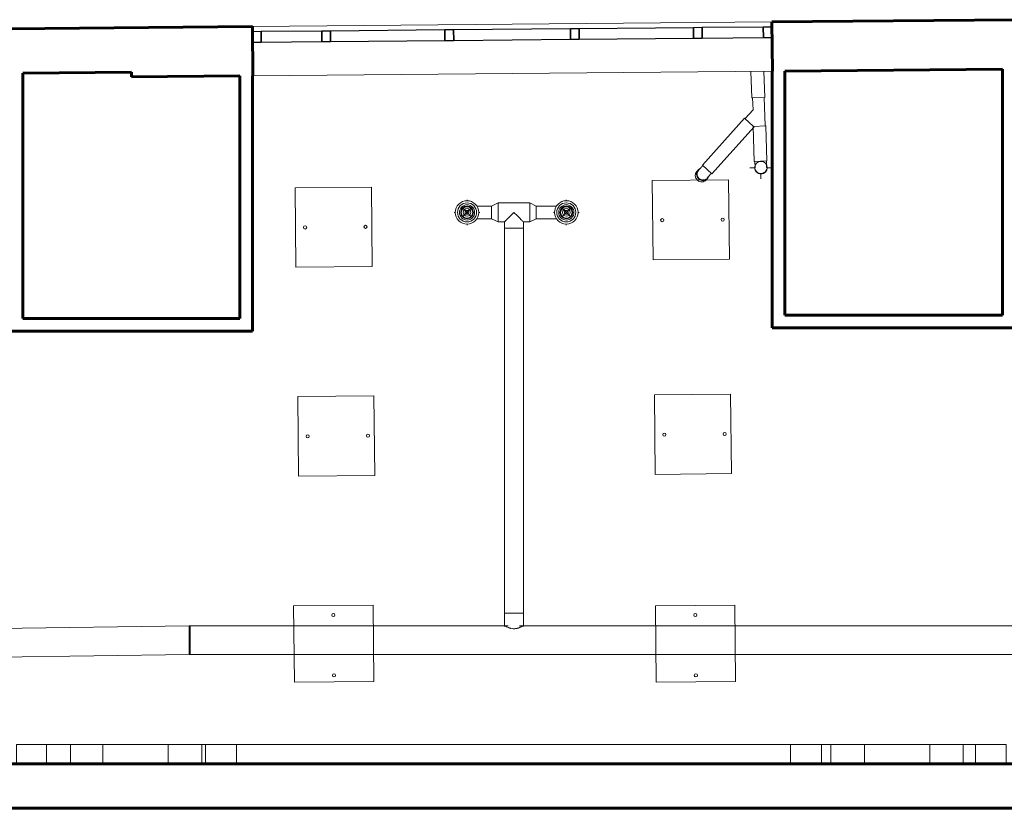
# Model space of a CAD drawing. Header units: inches. Extents: x -1788 to -35, y 39 to 771.
# Tile 3 of 5: x -1262 to -952, y 39 to 287. Entities that reach past the tile are written whole.
import ezdxf

# ---------------------------------------------------------------- set-up
doc = ezdxf.new("R2010")
doc.units = ezdxf.units.IN
doc.header["$MEASUREMENT"] = 0
for name, color, linetype, lineweight in [('A-GLAZ-CWMG', 51, 'Continuous', 9), ('A-WALL', 113, 'Continuous', 18), ('E-CABL-TRAY', 211, 'Continuous', 9), ('E-LITE-EQPM', 33, 'Continuous', 9), ('I-WALL', 2, 'Continuous', 18), ('M-HVAC-CDFF', 50, 'Continuous', 9), ('M-HVAC-DUCT', 70, 'Continuous', 9), ('M-HVAC-DUCT-ANNO', 70, 'Continuous', 9), ('M-HVAC-DUCT-CNTR', 70, 'Continuous', 9), ('P-PIPE', 3, 'Continuous', 9), ('P-PIPE-CNTR', 3, 'Continuous', 9)]:
    doc.layers.add(name, color=color, linetype=linetype, lineweight=lineweight)

# ---------------------------------------------------------------- blocks, each defined once
blk = doc.blocks.new('Round Takeoff - Standard-396586-GFL')
at = {"layer": 'M-HVAC-DUCT'}
for p, q in [((-0.25, 3), (0, 3)), ((0, 3), (4, 3)), ((4, 0), (4, 3)), ((0, -3), (-0.25, -3)), ((4, -3), (0, -3)), ((4, -3), (4, 0))]:
    blk.add_line(p, q, dxfattribs=at)
blk = doc.blocks.new('Round Tee - Standard-385237-GFL')
at = {"layer": 'M-HVAC-DUCT'}
for p, q in [((-5, 3), (5, 3)), ((-5, 3), (-5, 2.79)), ((-5, 2.72), (-5, 1.27)), ((-5, 1.03), (-5, 0)), ((5, 2.82), (5, 3)), ((5, 1.27), (5, 2.72)), ((5, 0), (5, 1.03)), ((-5, 0), (-5, -1.03)), ((-5, -1.27), (-5, -2.72)), ((-5, -2.82), (-5, -3)), ((-3, -3), (-5, -3)), ((-3, -5), (-3, -3)), ((3, -3), (3, -5)), ((5, -3), (3, -3)), ((5, -1.03), (5, 0)), ((5, -2.72), (5, -1.27)), ((5, -3), (5, -2.79)), ((-3, -5), (0, -5)), ((0, -5), (3, -5))]:
    blk.add_line(p, q, dxfattribs=at)
for points, knots in [([(-3, -3), (-3, -3), (-2.97, -2.97), (-2.87, -2.87), (-2.8, -2.8), (-2.75, -2.75), (-2.69, -2.69), (-2.62, -2.62), (-2.55, -2.55), (-2.47, -2.47), (-2.39, -2.39), (-2.3, -2.3), (-2.22, -2.22), (-2.12, -2.12), (-2.01, -2.01), (-1.89, -1.89), (-1.77, -1.76), (-1.6, -1.6), (-1.38, -1.38), (-1.02, -1.02), (-0.56, -0.56), (-0.19, -0.19), (0, 0)], [0, 0, 0, 0, 0.111111, 0.166667, 0.194444, 0.222222, 0.25, 0.277778, 0.305556, 0.333333, 0.361111, 0.388889, 0.416667, 0.444444, 0.479167, 0.513889, 0.548611, 0.583333, 0.652778, 0.722222, 0.861111, 1, 1, 1, 1]), ([(0, 0), (0.15, -0.15), (0.45, -0.45), (0.89, -0.89), (1.33, -1.33), (1.67, -1.67), (1.94, -1.94), (2.13, -2.13), (2.28, -2.28), (2.39, -2.39), (2.47, -2.47), (2.55, -2.55), (2.62, -2.62), (2.69, -2.69), (2.75, -2.75), (2.8, -2.8), (2.87, -2.87), (2.97, -2.97), (3, -3), (3, -3)], [0, 0, 0, 0, 0.111111, 0.222222, 0.333333, 0.444444, 0.5, 0.555556, 0.611111, 0.638889, 0.666667, 0.694444, 0.722222, 0.75, 0.777778, 0.805556, 0.833333, 0.888889, 1, 1, 1, 1])]:
    blk.add_open_spline(points, degree=3, knots=knots, dxfattribs=at)
blk = doc.blocks.new('Round Transition - Length - Standard-385245-GFL')
at = {"layer": 'M-HVAC-DUCT'}
for p, q in [((0, 3), (2, 2)), ((0, 2.77), (0, 2.72)), ((0, 1.27), (0, 1.02)), ((2, 1.81), (2, 1.85)), ((2, 0.68), (2, 0.85)), ((0, -1.02), (0, -1.27)), ((2, -2), (0, -3)), ((0, -2.72), (0, -2.77)), ((2, -0.85), (2, -0.68)), ((2, -1.85), (2, -1.81))]:
    blk.add_line(p, q, dxfattribs=at)
blk = doc.blocks.new('Round Union - Standard-396851-GFL')
at = {"layer": 'M-HVAC-DUCT'}
for p, q in [((0, 4.5), (0.25, 4.5)), ((0, 4.5), (0, -1.16)), ((0.25, -4.5), (0.25, 4.5)), ((0, -1.16), (0, -2.25)), ((0, -2.25), (0, -3.18)), ((0, -3.18), (0, -3.9)), ((0, -3.9), (0, -4.35)), ((0.25, -4.5), (0, -4.5))]:
    blk.add_line(p, q, dxfattribs=at)
blk = doc.blocks.new('Elbow - Generic - Standard-429908-GFL')
at = {"layer": 'P-PIPE', "flags": 128}
for points in [[(-1030.01, 240.3), (-1030.01, 240.3), (-1030.01, 240.31), (-1030.01, 240.32), (-1030.01, 240.33), (-1030.01, 240.34), (-1030.01, 240.36), (-1030.01, 240.38), (-1030.02, 240.4), (-1030.02, 240.43), (-1030.02, 240.46), (-1030.02, 240.5), (-1030.02, 240.53), (-1030.02, 240.57), (-1030.02, 240.62), (-1030.02, 240.66), (-1030.03, 240.71), (-1030.03, 240.76), (-1030.03, 240.81), (-1030.03, 240.87), (-1030.03, 240.93), (-1030.04, 240.99), (-1030.04, 241.05), (-1030.04, 241.11), (-1030.04, 241.18), (-1030.05, 241.25), (-1030.05, 241.32), (-1030.05, 241.39), (-1030.05, 241.46), (-1030.06, 241.54), (-1030.06, 241.61), (-1030.06, 241.69), (-1030.07, 241.77), (-1030.07, 241.85), (-1030.07, 241.93), (-1030.07, 242.01), (-1030.08, 242.09), (-1030.08, 242.17), (-1030.08, 242.26), (-1030.09, 242.34), (-1030.09, 242.36)], [(-1026.46, 242.49), (-1026.46, 242.41), (-1026.46, 242.33), (-1026.46, 242.25), (-1026.45, 242.17), (-1026.45, 242.09), (-1026.45, 242), (-1026.44, 241.93), (-1026.44, 241.85), (-1026.44, 241.77), (-1026.44, 241.69), (-1026.43, 241.62), (-1026.43, 241.54), (-1026.43, 241.47), (-1026.42, 241.4), (-1026.42, 241.33), (-1026.42, 241.26), (-1026.42, 241.2), (-1026.41, 241.14), (-1026.41, 241.07), (-1026.41, 241.02), (-1026.41, 240.96), (-1026.41, 240.91), (-1026.4, 240.85), (-1026.4, 240.81), (-1026.4, 240.76), (-1026.4, 240.72), (-1026.4, 240.68), (-1026.4, 240.64), (-1026.4, 240.61), (-1026.39, 240.57), (-1026.39, 240.55), (-1026.39, 240.52), (-1026.39, 240.5), (-1026.39, 240.48), (-1026.39, 240.46), (-1026.39, 240.45), (-1026.39, 240.44), (-1026.39, 240.44), (-1026.39, 240.43), (-1026.39, 240.43)]]:
    blk.add_lwpolyline(points, dxfattribs=at)
at = {"layer": 'P-PIPE'}
for start, end in [(197.107, 272.107), (272.107, 330.9704), (332.107, 347.107)]:
    blk.add_arc((-1028.2, 240.37), 1.81, start, end, dxfattribs=at)
blk = doc.blocks.new('Elbow - Generic - Standard-429922-GFL')
at = {"layer": 'P-PIPE', "flags": 128}
for points in [[(-1047.84, 239.54), (-1047.83, 239.55), (-1047.82, 239.57), (-1047.81, 239.58), (-1047.79, 239.6), (-1047.77, 239.62), (-1047.75, 239.65), (-1047.73, 239.67), (-1047.7, 239.7), (-1047.67, 239.73), (-1047.64, 239.76), (-1047.61, 239.8), (-1047.58, 239.83), (-1047.55, 239.87), (-1047.51, 239.91), (-1047.47, 239.95), (-1047.43, 240), (-1047.39, 240.04), (-1047.35, 240.09), (-1047.31, 240.14), (-1047.26, 240.19), (-1047.21, 240.24), (-1047.17, 240.29), (-1047.12, 240.35), (-1047.07, 240.4), (-1047.02, 240.46), (-1046.97, 240.51), (-1046.91, 240.57), (-1046.86, 240.63), (-1046.81, 240.69), (-1046.75, 240.75), (-1046.7, 240.81), (-1046.65, 240.87), (-1046.59, 240.93), (-1046.54, 240.99), (-1046.49, 241.05)], [(-1043.79, 238.62), (-1043.85, 238.56), (-1043.9, 238.5), (-1043.96, 238.44), (-1044.01, 238.38), (-1044.07, 238.32), (-1044.12, 238.26), (-1044.17, 238.2), (-1044.23, 238.14), (-1044.28, 238.08), (-1044.33, 238.03), (-1044.38, 237.97), (-1044.43, 237.92), (-1044.48, 237.86), (-1044.52, 237.81), (-1044.57, 237.76), (-1044.62, 237.71), (-1044.66, 237.66), (-1044.7, 237.61), (-1044.74, 237.57), (-1044.78, 237.52), (-1044.82, 237.48), (-1044.86, 237.44), (-1044.89, 237.4), (-1044.92, 237.37), (-1044.95, 237.33), (-1044.98, 237.3), (-1045.01, 237.27), (-1045.03, 237.24), (-1045.06, 237.22), (-1045.08, 237.19), (-1045.1, 237.17), (-1045.11, 237.15), (-1045.13, 237.14), (-1045.14, 237.12), (-1045.15, 237.11)]]:
    blk.add_lwpolyline(points, dxfattribs=at)
at = {"layer": 'P-PIPE'}
for start_param, end_param in [(0, 1.570796), (1.570796, 2.879793)]:
    blk.add_ellipse((-1046.5, 238.33), major_axis=(-1.35, 1.21), ratio=0.984808, start_param=start_param, end_param=end_param, dxfattribs=at)
blk = doc.blocks.new('Channel Vertical Outside Bend - Standard-439036-GFL')
at = {"layer": 'E-CABL-TRAY'}
for p, q in [((-960.68, 58.9), (-960.68, 52.9)), ((-959.09, 58.9), (-960.68, 58.9)), ((-959.09, 58.9), (-954.01, 58.9)), ((-954.01, 58.9), (-951.01, 58.9)), ((-951.01, 52.9), (-951.01, 58.9)), ((-960.68, 52.9), (-959.09, 52.9)), ((-954.01, 52.9), (-959.09, 52.9)), ((-954.01, 52.9), (-951.01, 52.9))]:
    blk.add_line(p, q, dxfattribs=at)
blk = doc.blocks.new('Channel Vertical Inside Bend - Standard-439039-GFL')
at = {"layer": 'E-CABL-TRAY'}
for p, q in [((-975.03, 58.9), (-975.03, 52.9)), ((-972.03, 58.9), (-975.03, 58.9)), ((-966.09, 58.9), (-972.03, 58.9)), ((-964.5, 58.9), (-966.09, 58.9)), ((-964.5, 52.9), (-964.5, 58.9)), ((-975.03, 52.9), (-972.03, 52.9)), ((-972.03, 52.9), (-966.09, 52.9)), ((-964.5, 52.9), (-966.09, 52.9))]:
    blk.add_line(p, q, dxfattribs=at)
blk = doc.blocks.new('Channel Vertical Inside Bend - Standard-439042-GFL')
at = {"layer": 'E-CABL-TRAY'}
for p, q in [((-1006.17, 58.9), (-1006.17, 52.9)), ((-1004.67, 58.9), (-1006.17, 58.9)), ((-998.61, 58.9), (-1004.67, 58.9)), ((-995.61, 58.9), (-998.61, 58.9)), ((-995.61, 52.9), (-995.61, 58.9)), ((-1006.17, 52.9), (-1004.67, 52.9)), ((-1004.67, 52.9), (-998.61, 52.9)), ((-995.61, 52.9), (-998.61, 52.9))]:
    blk.add_line(p, q, dxfattribs=at)
blk = doc.blocks.new('Channel Vertical Outside Bend - Standard-439045-GFL')
at = {"layer": 'E-CABL-TRAY'}
for p, q in [((-1018.84, 58.9), (-1018.84, 52.9)), ((-1015.84, 58.9), (-1018.84, 58.9)), ((-1015.84, 58.9), (-1010.64, 58.9)), ((-1010.64, 58.9), (-1009.14, 58.9)), ((-1009.14, 52.9), (-1009.14, 58.9)), ((-1018.84, 52.9), (-1015.84, 52.9)), ((-1010.64, 52.9), (-1015.84, 52.9)), ((-1010.64, 52.9), (-1009.14, 52.9))]:
    blk.add_line(p, q, dxfattribs=at)
blk = doc.blocks.new('Channel Vertical Outside Bend - Standard-439047-GFL')
at = {"layer": 'E-CABL-TRAY'}
for p, q in [((-1203.02, 58.9), (-1203.02, 52.9)), ((-1201.85, 58.9), (-1203.02, 58.9)), ((-1201.85, 58.9), (-1196.32, 58.9)), ((-1196.32, 58.9), (-1193.32, 58.9)), ((-1193.32, 52.9), (-1193.32, 58.9)), ((-1203.02, 52.9), (-1201.85, 52.9)), ((-1196.32, 52.9), (-1201.85, 52.9)), ((-1196.32, 52.9), (-1193.32, 52.9))]:
    blk.add_line(p, q, dxfattribs=at)
blk = doc.blocks.new('Channel Vertical Inside Bend - Standard-439051-GFL')
at = {"layer": 'E-CABL-TRAY'}
for p, q in [((-1214.83, 58.9), (-1214.83, 52.9)), ((-1211.83, 58.9), (-1214.83, 58.9)), ((-1205.39, 58.9), (-1211.83, 58.9)), ((-1204.22, 58.9), (-1205.39, 58.9)), ((-1204.22, 52.9), (-1204.22, 58.9)), ((-1214.83, 52.9), (-1211.83, 52.9)), ((-1211.83, 52.9), (-1205.39, 52.9)), ((-1204.22, 52.9), (-1205.39, 52.9))]:
    blk.add_line(p, q, dxfattribs=at)
blk = doc.blocks.new('Channel Vertical Inside Bend - Standard-439054-GFL')
at = {"layer": 'E-CABL-TRAY'}
for p, q in [((-1245.56, 58.9), (-1245.56, 52.9)), ((-1243.55, 58.9), (-1245.56, 58.9)), ((-1238.35, 58.9), (-1243.55, 58.9)), ((-1235.35, 58.9), (-1238.35, 58.9)), ((-1235.35, 52.9), (-1235.35, 58.9)), ((-1245.56, 52.9), (-1243.55, 52.9)), ((-1243.55, 52.9), (-1238.35, 52.9)), ((-1235.35, 52.9), (-1238.35, 52.9))]:
    blk.add_line(p, q, dxfattribs=at)
blk = doc.blocks.new('Channel Vertical Outside Bend - Standard-439057-GFL')
at = {"layer": 'E-CABL-TRAY'}
for p, q in [((-1262.53, 58.9), (-1262.53, 52.9)), ((-1259.53, 58.9), (-1262.53, 58.9)), ((-1259.53, 58.9), (-1255.07, 58.9)), ((-1255.07, 58.9), (-1253.06, 58.9)), ((-1253.06, 52.9), (-1253.06, 58.9)), ((-1262.53, 52.9), (-1259.53, 52.9)), ((-1255.07, 52.9), (-1259.53, 52.9)), ((-1255.07, 52.9), (-1253.06, 52.9))]:
    blk.add_line(p, q, dxfattribs=at)
blk = doc.blocks.new('Pendant Lighting Fixture - 1x4 - 120V-450392-GFL')
at = {"layer": 'E-LITE-EQPM'}
for p, q in [((0, -16.5), (0, 8.5)), ((0, 8.5), (24, 8.5)), ((24, 8.5), (24, -16.5)), ((24, -16.5), (0, -16.5))]:
    blk.add_line(p, q, dxfattribs=at)
for centre in [(3, -4), (22, -4)]:
    blk.add_circle(centre, 0.5, dxfattribs=at)
blk = doc.blocks.new('Supply Diffuser - Circular - Round Neck - Ceiling Mounted - 6_ Face 4_ Neck-390664-GFL')
at = {"layer": 'M-HVAC-CDFF'}
for radius in [3, 2.4, 1.8, 1.2, 0.6]:
    blk.add_circle((0, 0), radius, dxfattribs=at)
for radius, start, end in [(3.69, 0, 180), (3, 360, 180), (3.69, 180, 0), (3, 180, 360)]:
    blk.add_arc((0, 0), radius, start, end, dxfattribs=at)
blk = doc.blocks.new('Rectangular Mullion - 2_5_ x 5_ rectangular 2-482091-GFL')
at = {"layer": 'A-GLAZ-CWMG', "lineweight": 30}
for p, q in [((-2.75, 1.75), (0, 1.75)), ((-2.75, -1.75), (-2.75, 1.75)), ((0, 1.75), (0, -1.75)), ((0, -1.75), (-2.75, -1.75))]:
    blk.add_line(p, q, dxfattribs=at)
blk = doc.blocks.new('Rectangular Mullion - 2_5_ x 5_ rectangular 2-481771-GFL')
at = {"layer": 'A-GLAZ-CWMG', "lineweight": 30}
for p, q in [((-1185.49, 283.31), (-1166.42, 283.49)), ((-1185.46, 279.81), (-1185.49, 283.31)), ((-1166.42, 283.49), (-1166.39, 279.99)), ((-1166.39, 279.99), (-1185.46, 279.81))]:
    blk.add_line(p, q, dxfattribs=at)
blk = doc.blocks.new('Rectangular Mullion - 2_5_ x 5_ rectangular 2-480774-GFL')
at = {"layer": 'A-GLAZ-CWMG', "lineweight": 30}
for p, q in [((0, 1.75), (-2.75, 1.75)), ((-2.75, 1.75), (-2.75, -1.75)), ((0, -1.75), (0, 1.75)), ((-2.75, -1.75), (0, -1.75))]:
    blk.add_line(p, q, dxfattribs=at)
blk = doc.blocks.new('Rectangular Mullion - 2_5_ x 5_ rectangular 2-482013-GFL')
at = {"layer": 'A-GLAZ-CWMG', "lineweight": 30}
for p, q in [((-1085.43, 284.22), (-1049.44, 284.55)), ((-1085.4, 280.72), (-1085.43, 284.22)), ((-1049.44, 284.55), (-1049.41, 281.05)), ((-1049.41, 281.05), (-1085.4, 280.72))]:
    blk.add_line(p, q, dxfattribs=at)
blk = doc.blocks.new('Rectangular Mullion - 2_5_ x 5_ rectangular 2-482014-GFL')
at = {"layer": 'A-GLAZ-CWMG', "lineweight": 30}
for p, q in [((-1124.93, 283.86), (-1088.18, 284.2)), ((-1124.89, 280.36), (-1124.93, 283.86)), ((-1088.18, 284.2), (-1088.15, 280.7)), ((-1088.15, 280.7), (-1124.89, 280.36))]:
    blk.add_line(p, q, dxfattribs=at)
blk = doc.blocks.new('Rectangular Mullion - 2_5_ x 5_ rectangular 2-481775-GFL')
at = {"layer": 'A-GLAZ-CWMG', "lineweight": 30}
for p, q in [((-1163.67, 283.51), (-1127.68, 283.84)), ((-1163.64, 280.01), (-1163.67, 283.51)), ((-1127.68, 283.84), (-1127.64, 280.34)), ((-1127.64, 280.34), (-1163.64, 280.01))]:
    blk.add_line(p, q, dxfattribs=at)
blk = doc.blocks.new('Rectangular Mullion - 2_5_ x 5_ rectangular 2-482085-GFL')
at = {"layer": 'A-GLAZ-CWMG', "lineweight": 30}
for p, q in [((1.5, 1.75), (-1.25, 1.75)), ((-1.25, 1.75), (-1.25, -1.75)), ((1.5, -1.75), (1.5, 1.75)), ((-1.25, -1.75), (1.5, -1.75))]:
    blk.add_line(p, q, dxfattribs=at)
blk = doc.blocks.new('Rectangular Mullion - 2_5_ x 5_ rectangular 2-482566-GFL')
at = {"layer": 'A-GLAZ-CWMG', "lineweight": 30}
for p, q in [((-2.75, 1.75), (0, 1.75)), ((-2.75, -1.75), (-2.75, 1.75)), ((0, 1.75), (0, -1.75)), ((0, -1.75), (-2.75, -1.75))]:
    blk.add_line(p, q, dxfattribs=at)
blk = doc.blocks.new('Rectangular Mullion - 2_5_ x 5_ rectangular 2-482570-GFL')
at = {"layer": 'A-GLAZ-CWMG', "lineweight": 30}
for p, q in [((-1046.69, 284.57), (-1027.45, 284.75)), ((-1046.66, 281.07), (-1046.69, 284.57)), ((-1027.45, 284.75), (-1027.42, 281.25)), ((-1027.42, 281.25), (-1046.66, 281.07))]:
    blk.add_line(p, q, dxfattribs=at)

msp = doc.modelspace()

# ---------------------------------------------------------------- linework, layer by layer
at = {"layer": 'A-WALL'}
for p, q in [((-1024.71, 286.27), (-1188.25, 284.79)), ((-1188.11, 269.29), (-1024.67, 270.77))]:
    msp.add_line(p, q, dxfattribs=at)
at = {"layer": 'A-WALL', "lineweight": 60}
for p, q in [((-1024.71, 286.27), (-948.29, 286.97)), ((-1024.57, 270.77), (-1024.71, 286.27)), ((-1264.52, 284.1), (-1188.25, 284.79)), ((-1188.25, 284.79), (-1188.11, 269.29)), ((-1226.33, 270.44), (-1260.51, 270.13)), ((-1226.32, 268.94), (-1226.33, 270.44)), ((-952.15, 271.43), (-1020.67, 270.81)), ((-1192.22, 269.25), (-1226.32, 268.94)), ((-1188.11, 269.29), (-1188.22, 269.29)), ((-1728.11, 52.78), (-791.57, 52.78)), ((-777.57, 38.78), (-1788.39, 38.78))]:
    msp.add_line(p, q, dxfattribs=at)
at = {"layer": 'E-CABL-TRAY'}
for p, q in [((-1253.06, 58.9), (-1253.06, 52.9)), ((-1245.56, 58.9), (-1253.06, 58.9)), ((-1245.56, 52.9), (-1245.56, 58.9)), ((-1235.35, 58.9), (-1235.35, 52.9)), ((-1214.83, 58.9), (-1235.35, 58.9)), ((-1214.83, 52.9), (-1214.83, 58.9)), ((-1204.22, 58.9), (-1204.22, 52.9)), ((-1203.02, 58.9), (-1204.22, 58.9)), ((-1203.02, 52.9), (-1203.02, 58.9)), ((-1193.32, 58.9), (-1193.32, 52.9)), ((-1018.84, 58.9), (-1193.32, 58.9)), ((-1018.84, 52.9), (-1018.84, 58.9)), ((-1009.14, 58.9), (-1009.14, 52.9)), ((-1006.17, 58.9), (-1009.14, 58.9)), ((-1006.17, 52.9), (-1006.17, 58.9)), ((-995.61, 58.9), (-995.61, 52.9)), ((-975.03, 58.9), (-995.61, 58.9)), ((-975.03, 52.9), (-975.03, 58.9)), ((-964.5, 58.9), (-964.5, 52.9)), ((-960.68, 58.9), (-964.5, 58.9)), ((-960.68, 52.9), (-960.68, 58.9)), ((-1245.56, 52.9), (-1253.06, 52.9)), ((-1214.83, 52.9), (-1235.35, 52.9)), ((-1203.02, 52.9), (-1204.22, 52.9)), ((-1018.84, 52.9), (-1193.32, 52.9)), ((-1006.17, 52.9), (-1009.14, 52.9)), ((-975.03, 52.9), (-995.61, 52.9)), ((-960.68, 52.9), (-964.5, 52.9))]:
    msp.add_line(p, q, dxfattribs=at)
at = {"layer": 'I-WALL', "lineweight": 60}
for p, q in [((-1260.51, 270.13), (-1260.51, 192.95)), ((-1024.67, 189.95), (-1024.67, 270.77)), ((-1024.67, 270.77), (-1024.57, 270.77)), ((-1020.67, 270.81), (-1020.67, 193.95)), ((-952.15, 193.95), (-952.15, 271.43)), ((-1192.22, 192.95), (-1192.22, 269.25)), ((-1188.22, 269.29), (-1188.22, 188.95)), ((-1260.51, 192.95), (-1192.22, 192.95)), ((-1020.67, 193.95), (-952.15, 193.95)), ((-948.15, 189.95), (-1024.67, 189.95)), ((-1188.22, 188.95), (-1264.51, 188.95))]:
    msp.add_line(p, q, dxfattribs=at)
at = {"layer": 'M-HVAC-DUCT'}
for p, q in [((-1117.66, 228.32), (-1112.95, 228.32)), ((-1112.95, 228.2), (-1112.95, 228.32)), ((-1112.95, 227.16), (-1112.95, 228.13)), ((-1112.95, 225.63), (-1112.95, 227)), ((-1098.95, 228.32), (-1092.48, 228.32)), ((-1098.95, 228.32), (-1098.95, 228.2)), ((-1098.95, 228.13), (-1098.95, 227.16)), ((-1098.95, 227), (-1098.95, 225.63)), ((-1112.95, 224.32), (-1117.66, 224.32)), ((-1112.95, 224.51), (-1112.95, 225.47)), ((-1112.95, 224.32), (-1112.95, 224.44)), ((-1098.95, 225.47), (-1098.95, 224.51)), ((-1098.95, 224.44), (-1098.95, 224.32)), ((-1092.48, 224.32), (-1098.95, 224.32)), ((-1108.95, 100.22), (-1108.95, 221.32)), ((-1102.95, 221.32), (-1108.95, 221.32)), ((-1102.95, 221.32), (-1102.95, 100.22)), ((-1108.95, 100.22), (-1102.95, 100.22)), ((-1337.34, 94.3), (-1208.19, 96.23)), ((-1208.11, 90.56), (-1208.19, 96.23)), ((-1207.88, 96.23), (-1207.88, 87.23)), ((-1207.88, 96.23), (-1107.74, 96.23)), ((-1108.95, 95.97), (-1108.95, 96.22)), ((-1104.15, 96.23), (-1102.96, 96.23)), ((-1102.96, 96.23), (-858.32, 96.23)), ((-1102.95, 96.22), (-1102.95, 95.97)), ((-1208.09, 89.48), (-1208.11, 90.56)), ((-1208.06, 87.23), (-1543.56, 82.23)), ((-1208.08, 88.55), (-1208.09, 89.48)), ((-1208.07, 87.83), (-1208.08, 88.55)), ((-1208.06, 87.38), (-1208.07, 87.83)), ((-766.42, 87.23), (-1207.88, 87.23))]:
    msp.add_line(p, q, dxfattribs=at)
for points in [[(-1108.9, 96.22), (-1108.91, 96.22), (-1108.92, 96.23), (-1108.93, 96.23), (-1108.94, 96.23)], [(-1108.9, 96.22), (-1108.89, 96.22), (-1108.87, 96.21), (-1108.86, 96.2)], [(-1102.99, 96.22), (-1103, 96.21), (-1103.02, 96.21), (-1103.04, 96.2)], [(-1102.99, 96.22), (-1102.98, 96.22), (-1102.97, 96.23), (-1102.96, 96.23), (-1102.96, 96.23)], [(-1107.57, 95.61), (-1107.54, 95.6), (-1107.5, 95.59), (-1107.46, 95.57)], [(-1104.32, 95.61), (-1104.35, 95.6), (-1104.39, 95.59), (-1104.43, 95.57)]]:
    msp.add_open_spline(points, degree=3, dxfattribs=at)
for points, knots in [([(-1108.82, 96.18), (-1108.8, 96.18), (-1108.76, 96.16), (-1108.68, 96.12), (-1108.62, 96.09), (-1108.6, 96.08)], [0.0862793, 0.0862793, 0.0862793, 0.0862793, 0.125, 0.1875, 0.2234313, 0.2234313, 0.2234313, 0.2234313]), ([(-1103.07, 96.18), (-1103.09, 96.18), (-1103.13, 96.16), (-1103.21, 96.12), (-1103.27, 96.09), (-1103.29, 96.08)], [-0.9137207, -0.9137207, -0.9137207, -0.9137207, -0.875, -0.8125, -0.7765687, -0.7765687, -0.7765687, -0.7765687]), ([(-1108.54, 96.05), (-1108.5, 96.03), (-1108.43, 95.99), (-1108.33, 95.94), (-1108.25, 95.9), (-1108.18, 95.87), (-1108.14, 95.85), (-1108.13, 95.85)], [0.25, 0.25, 0.25, 0.25, 0.3125, 0.34375, 0.375, 0.40625, 0.4186774, 0.4186774, 0.4186774, 0.4186774]), ([(-1108.01, 95.79), (-1107.97, 95.77), (-1107.89, 95.74), (-1107.78, 95.7), (-1107.69, 95.66), (-1107.63, 95.63), (-1107.6, 95.62)], [0.4594299, 0.4594299, 0.4594299, 0.4594299, 0.5, 0.53125, 0.5625, 0.5859037, 0.5859037, 0.5859037, 0.5859037]), ([(-1107.42, 95.56), (-1107.4, 95.55), (-1107.34, 95.53), (-1107.24, 95.5), (-1107.12, 95.46), (-1106.99, 95.43), (-1106.89, 95.4), (-1106.83, 95.39), (-1106.81, 95.38)], [0.6383051, 0.6383051, 0.6383051, 0.6383051, 0.65625, 0.6875, 0.71875, 0.75, 0.78125, 0.7951211, 0.7951211, 0.7951211, 0.7951211]), ([(-1106.64, 95.35), (-1106.59, 95.34), (-1106.36, 95.31), (-1106.13, 95.29), (-1105.95, 95.29)], [0.8370598, 0.8370598, 0.8370598, 0.8370598, 0.875, 1, 1, 1, 1]), ([(-1105.25, 95.35), (-1105.3, 95.34), (-1105.53, 95.31), (-1105.77, 95.29), (-1105.95, 95.29)], [-0.1629402, -0.1629402, -0.1629402, -0.1629402, -0.125, 0, 0, 0, 0]), ([(-1104.48, 95.56), (-1104.5, 95.55), (-1104.56, 95.53), (-1104.66, 95.5), (-1104.78, 95.46), (-1104.9, 95.43), (-1105, 95.4), (-1105.06, 95.39), (-1105.08, 95.38)], [-0.3616949, -0.3616949, -0.3616949, -0.3616949, -0.34375, -0.3125, -0.28125, -0.25, -0.21875, -0.2048789, -0.2048789, -0.2048789, -0.2048789]), ([(-1103.88, 95.79), (-1103.89, 95.79), (-1103.93, 95.77), (-1104.01, 95.74), (-1104.11, 95.7), (-1104.2, 95.66), (-1104.26, 95.63), (-1104.29, 95.62)], [-0.5405701, -0.5405701, -0.5405701, -0.5405701, -0.53125, -0.5, -0.46875, -0.4375, -0.4140963, -0.4140963, -0.4140963, -0.4140963]), ([(-1103.35, 96.05), (-1103.37, 96.04), (-1103.41, 96.02), (-1103.49, 95.98), (-1103.56, 95.94), (-1103.64, 95.9), (-1103.71, 95.87), (-1103.75, 95.85), (-1103.77, 95.85)], [-0.75, -0.75, -0.75, -0.75, -0.71875, -0.6875, -0.65625, -0.625, -0.59375, -0.5813226, -0.5813226, -0.5813226, -0.5813226])]:
    msp.add_open_spline(points, degree=3, knots=knots, dxfattribs=at)
at = {"layer": 'M-HVAC-DUCT-ANNO'}
for p, q in [((-1122.11, 227.73), (-1119.28, 224.9)), ((-1119.28, 227.73), (-1122.11, 224.9)), ((-1090.86, 227.73), (-1088.03, 224.9)), ((-1088.03, 227.73), (-1090.86, 224.9))]:
    msp.add_line(p, q, dxfattribs=at)
for centre, start, end in [((-1120.7, 226.32), 0, 180), ((-1120.7, 226.32), 180, 0), ((-1089.45, 226.32), 0, 180), ((-1089.45, 226.32), 180, 0)]:
    msp.add_arc(centre, 2, start, end, dxfattribs=at)
at = {"layer": 'M-HVAC-DUCT-CNTR'}
for p, q in [((-1120.7, 229.95), (-1120.7, 230.32)), ((-1089.45, 229.95), (-1089.45, 230.32)), ((-1124.7, 226.32), (-1124.38, 226.32)), ((-1117.01, 226.32), (-1116.7, 226.32)), ((-1093.45, 226.32), (-1093.13, 226.32)), ((-1085.76, 226.32), (-1085.45, 226.32)), ((-1120.7, 222.32), (-1120.7, 222.69)), ((-1089.45, 222.32), (-1089.45, 222.69))]:
    msp.add_line(p, q, dxfattribs=at)
at = {"layer": 'P-PIPE'}
for p, q in [((-1031.01, 262.33), (-1031.32, 270.71)), ((-1027.32, 270.75), (-1027.01, 262.48)), ((-1031.01, 262.33), (-1027.01, 262.48)), ((-1030.68, 258.6), (-1030.82, 262.33)), ((-1027.2, 262.47), (-1026.87, 253.53)), ((-1033.19, 255.82), (-1030.68, 258.6)), ((-1046.63, 241.17), (-1033.33, 255.94)), ((-1030.5, 253.4), (-1033.33, 255.94)), ((-1030.35, 253.27), (-1043.65, 238.5)), ((-1030.27, 242.35), (-1030.68, 253.39)), ((-1026.68, 253.53), (-1030.48, 253.39)), ((-1026.68, 253.53), (-1026.28, 242.5)), ((-1030.27, 242.35), (-1026.28, 242.5)), ((-1048.36, 239.24), (-1047.98, 239.66)), ((-1046.63, 241.17), (-1043.65, 238.5)), ((-1045.01, 236.99), (-1045.39, 236.57))]:
    msp.add_line(p, q, dxfattribs=at)
for start, end in [(0, 180), (180, 0)]:
    msp.add_arc((-1028.2, 240.37), 2, start, end, dxfattribs=at)
for centre, start_param, end_param in [((-1046.88, 237.9), 0, 1.570796), ((-1046.5, 238.33), 0, 1.570796), ((-1046.5, 238.33), 5.854531, 6.283185), ((-1046.88, 237.9), 1.570796, 3.141593), ((-1046.5, 238.33), 1.570796, 3.141593), ((-1046.5, 238.33), 3.141593, 3.568872)]:
    msp.add_ellipse(centre, major_axis=(-1.49, 1.34), ratio=0.984808, start_param=start_param, end_param=end_param, dxfattribs=at)
at = {"layer": 'P-PIPE-CNTR'}
for p, q in [((-1031.7, 240.37), (-1030.02, 240.37)), ((-1026.4, 240.37), (-1024.7, 240.37)), ((-1028.2, 236.87), (-1028.2, 238.56))]:
    msp.add_line(p, q, dxfattribs=at)

# ---------------------------------------------------------------- block references
at = {"layer": 'A-GLAZ-CWMG', "extrusion": (0, 0, -1), "rotation": 359.4799865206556}
for name, p in [('Rectangular Mullion - 2_5_ x 5_ rectangular 2-480774-GFL', (1188.22, 281.54)), ('Rectangular Mullion - 2_5_ x 5_ rectangular 2-482085-GFL', (1164.91, 281.75)), ('Rectangular Mullion - 2_5_ x 5_ rectangular 2-482085-GFL', (1126.16, 282.1)), ('Rectangular Mullion - 2_5_ x 5_ rectangular 2-482085-GFL', (1086.66, 282.46))]:
    msp.add_blockref(name, p, dxfattribs=at)
at = {"layer": 'A-GLAZ-CWMG'}
for name in ['Rectangular Mullion - 2_5_ x 5_ rectangular 2-481771-GFL', 'Rectangular Mullion - 2_5_ x 5_ rectangular 2-481775-GFL', 'Rectangular Mullion - 2_5_ x 5_ rectangular 2-482014-GFL', 'Rectangular Mullion - 2_5_ x 5_ rectangular 2-482013-GFL', 'Rectangular Mullion - 2_5_ x 5_ rectangular 2-482570-GFL']:
    msp.add_blockref(name, (0, 0), dxfattribs=at)
at = {"layer": 'A-GLAZ-CWMG', "rotation": 0.5200134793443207}
for name, p in [('Rectangular Mullion - 2_5_ x 5_ rectangular 2-482091-GFL', (-1046.67, 282.82)), ('Rectangular Mullion - 2_5_ x 5_ rectangular 2-482566-GFL', (-1024.69, 283.02))]:
    msp.add_blockref(name, p, dxfattribs=at)
at = {"layer": 'E-CABL-TRAY'}
for name in ['Channel Vertical Outside Bend - Standard-439057-GFL', 'Channel Vertical Inside Bend - Standard-439054-GFL', 'Channel Vertical Inside Bend - Standard-439051-GFL', 'Channel Vertical Outside Bend - Standard-439047-GFL', 'Channel Vertical Outside Bend - Standard-439045-GFL', 'Channel Vertical Inside Bend - Standard-439042-GFL', 'Channel Vertical Inside Bend - Standard-439039-GFL', 'Channel Vertical Outside Bend - Standard-439036-GFL']:
    msp.add_blockref(name, (0, 0), dxfattribs=at)
at = {"layer": 'E-LITE-EQPM', "extrusion": (0, 0, -1)}
for p, rotation in [((1062.21, 219.84), 179.4343716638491), ((1174.63, 217.56), 179.4343716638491), ((1173.85, 151.83), 179.4343716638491), ((1061.58, 152.36), 179.4343716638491), ((1166.8, 102.57), 269.4343716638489), ((1052.88, 102.57), 269.4343716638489)]:
    msp.add_blockref('Pendant Lighting Fixture - 1x4 - 120V-450392-GFL', p, dxfattribs=dict(at, rotation=rotation))
at = {"layer": 'M-HVAC-CDFF', "extrusion": (0, 0, -1)}
for p in [(1120.7, 226.32), (1089.45, 226.32)]:
    msp.add_blockref('Supply Diffuser - Circular - Round Neck - Ceiling Mounted - 6_ Face 4_ Neck-390664-GFL', p, dxfattribs=at)
at = {"layer": 'M-HVAC-DUCT'}
for name, p, rotation in [('Round Transition - Length - Standard-385245-GFL', (-1110.95, 226.32), 180), ('Round Takeoff - Standard-396586-GFL', (-1105.95, 96.22), 90)]:
    msp.add_blockref(name, p, dxfattribs=dict(at, rotation=rotation))
for name, p in [('Round Tee - Standard-385237-GFL', (-1105.95, 226.32)), ('Round Transition - Length - Standard-385245-GFL', (-1100.95, 226.32)), ('Round Union - Standard-396851-GFL', (-1208.13, 91.73))]:
    msp.add_blockref(name, p, dxfattribs=at)
at = {"layer": 'P-PIPE'}
for name in ['Elbow - Generic - Standard-429908-GFL', 'Elbow - Generic - Standard-429922-GFL']:
    msp.add_blockref(name, (0, 0), dxfattribs=at)

doc.saveas('drawing.dxf')
